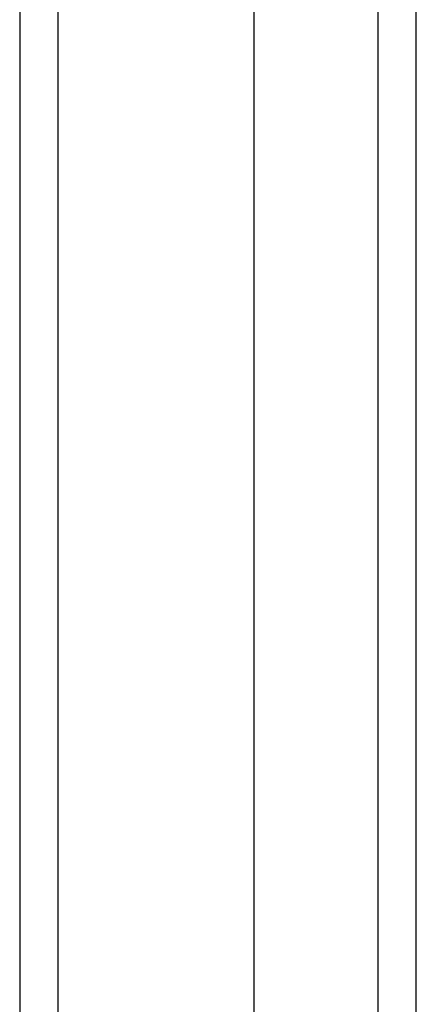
# Model space of a CAD drawing. Header units: inches. Extents: x 0 to 149, y -11 to 97.
# Tile 23 of 65: x 64.255 to 65.094, y 56.497 to 58.579. Entities that reach past the tile are written whole.
import ezdxf

# ---------------------------------------------------------------- set-up
doc = ezdxf.new("R2010")
doc.units = ezdxf.units.IN
doc.header["$LTSCALE"] = 8.944272
doc.header["$MEASUREMENT"] = 0
doc.layers.add('Visible Edges(ANSI)', color=7, linetype='Continuous', lineweight=25)
doc.layers.add('Visible Tangent Edges(ANSI)', color=7, linetype='Continuous', lineweight=25)

msp = doc.modelspace()

# ---------------------------------------------------------------- linework, layer by layer
at = {"layer": 'Visible Edges(ANSI)'}
for p, q in [((64.25504, 60.57944), (64.25504, 41.36297)), ((64.75097, 42.04454), (64.75097, 59.89787)), ((65.0943, 42.15087), (65.0943, 59.79153))]:
    msp.add_line(p, q, dxfattribs=at)
at = {"layer": 'Visible Tangent Edges(ANSI)'}
for p, q in [((64.33644, 41.36297), (64.33644, 60.57944)), ((65.01291, 59.90296), (65.01291, 42.03944))]:
    msp.add_line(p, q, dxfattribs=at)

doc.saveas('drawing.dxf')
